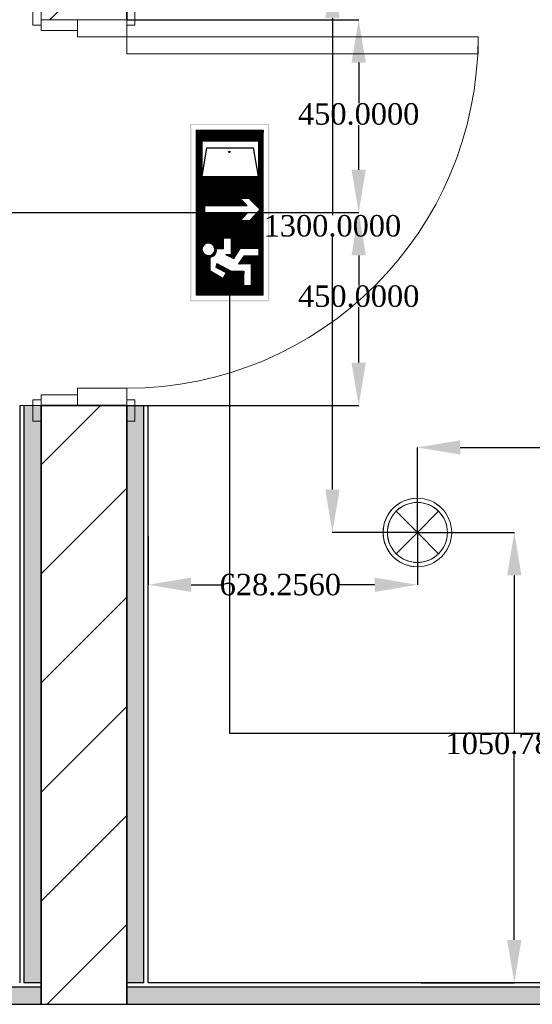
# Model space of a CAD drawing. Header units: inches. Extents: x -177438 to 34922, y -9538 to 55319.
# Tile 14 of 59: x -14709 to -13513, y 1392 to 3689. Entities that reach past the tile are written whole.
import ezdxf

# ---------------------------------------------------------------- set-up
doc = ezdxf.new("R2010")
doc.units = ezdxf.units.IN
doc.header["$MEASUREMENT"] = 0
for name, color, linetype in [('- ავარიული განათება', 7, 'Continuous'), ('- განათება', 7, 'Continuous'), ('New_Structural - Bearing', 7, 'Continuous'), ('Structural - Bearing', 7, 'Continuous')]:
    doc.layers.add(name, color=color, linetype=linetype)
for name, color, linetype, lineweight in [('Archicad Doors_Pen_No__1', 7, 'Continuous', 13), ('New_Structural - Bearing_Pen_No__1', 7, 'Continuous', 13), ('Structural - Bearing_Pen_No__27', 7, 'Continuous', 35)]:
    doc.layers.add(name, color=color, linetype=linetype, lineweight=lineweight)
for name, color, linetype, lineweight, true_color in [('New_Interior - Lamp_Pen_No__77', 7, 'Continuous', 20, 0xffeb28), ('New_Structural - Bearing_Pen_No__255', 7, 'Continuous', 13, 0xe8e8e8), ('New_Structural - Bearing_Pen_No__5', 7, 'Continuous', 25, 0x40a5ff)]:
    doc.layers.add(name, color=color, linetype=linetype, lineweight=lineweight, true_color=true_color)
doc.styles.get("Standard").update_dxf_attribs({"font": 'arial.ttf'})
doc.dimstyles.get("Standard").update_dxf_attribs({"dimtxt": 0.18, "dimasz": 0.18, "dimexe": 0.18, "dimexo": 0.0625, "dimgap": 0.09, "dimtad": 0, "dimtih": 1, "dimtoh": 1, "dimdec": 4, "dimzin": 0, "dimdsep": 46, "dimtxsty": 'Standard', "dimcen": 0.09, "dimadec": 0, "dimazin": 0, "dimtfac": 1, "dimtdec": 4, "dimtofl": 0, "dimtmove": 0, "dimatfit": 3, "dimfxl": 1, "dimtolj": 1, "dimtzin": 0, "dimarcsym": 0})
pattern_1 = [(45, (0, 0), (-127.2792, 127.2792), [])]

# ---------------------------------------------------------------- blocks, each defined once
blk = doc.blocks.new('Door')
at = {"layer": 'Archicad Doors_Pen_No__1', "color": 7, "linetype": 'Continuous', "lineweight": 13}
for p, q in [((370, 0), (370, 820)), ((370, 820), (410, 820)), ((410, 820), (410, 0)), ((-487, 0), (-487, 19)), ((-487, 19), (-437, 19)), ((-437, 0), (-487, 0)), ((-450, 0), (-487, 0)), ((-450, 0), (-487, 0)), ((-410, 0), (-450, 0)), ((-450, 0), (-450, -115)), ((-450, 0), (-450, -115)), ((-450, 0), (-450, -115)), ((-437, 19), (-437, 0)), ((-410, -115), (-410, 0)), ((410, 0), (370, 0)), ((450, 0), (410, 0)), ((410, 0), (410, -115)), ((437, 19), (487, 19)), ((437, 0), (437, 19)), ((487, 0), (437, 0)), ((450, -115), (450, 0)), ((450, 0), (450, -115)), ((450, 0), (450, -115)), ((450, 0), (487, 0)), ((450, 0), (487, 0)), ((487, 19), (487, 0)), ((-450, -200), (-450, -115)), ((-450, -115), (-425, -115)), ((-450, -115), (-410, -115)), ((-450, -115), (-450, -200)), ((-450, -115), (-450, -200)), ((-425, -115), (-425, -200)), ((410, -115), (450, -115)), ((425, -200), (425, -115)), ((425, -115), (450, -115)), ((450, -115), (450, -200)), ((450, -115), (450, -200)), ((450, -115), (450, -200)), ((-487, -219), (-487, -200)), ((-487, -200), (-437, -200)), ((-450, -200), (-487, -200)), ((-450, -200), (-487, -200)), ((-425, -200), (-450, -200)), ((-437, -200), (-437, -219)), ((450, -200), (425, -200)), ((437, -200), (487, -200)), ((437, -219), (437, -200)), ((450, -200), (487, -200)), ((450, -200), (487, -200)), ((487, -200), (487, -219)), ((-437, -219), (-487, -219)), ((487, -219), (437, -219))]:
    blk.add_line(p, q, dxfattribs=at)
blk.add_arc((410, 0), 820, 90, 180, dxfattribs=at)
blk = doc.blocks.new('Wall_12', base_point=(-45436.9, 26687.9))
at = {"layer": 'Structural - Bearing', "linetype": 'Continuous', "lineweight": 0, "true_color": 0x000000}
h = blk.add_hatch(dxfattribs=at)
h.set_pattern_fill('MASONRY_BLOCK', color=18, style=0, pattern_type=2)
h.set_pattern_definition(pattern_1)
h.paths.add_polyline_path([(-45436.9, 26687.9), (-45436.9, 24729.6), (-45236.9, 24729.6), (-45236.9, 26687.9)])
h = blk.add_hatch(dxfattribs=at)
h.set_pattern_fill('MASONRY_BLOCK', color=18, style=0, pattern_type=2)
h.set_pattern_definition(pattern_1)
h.paths.add_polyline_path([(-45436.9, 22482.5), (-45236.9, 22482.5), (-45236.9, 23829.6), (-45436.9, 23829.6)])
h = blk.add_hatch(dxfattribs=at)
h.set_pattern_fill('MASONRY_BLOCK', color=18, style=0, pattern_type=2)
h.set_pattern_definition(pattern_1)
h.paths.add_polyline_path([(-45236.9, 22482.5), (-45436.9, 22482.5), (-45436.9, 22472.5), (-45236.9, 22472.5)])
h = blk.add_hatch(dxfattribs=at)
h.set_pattern_fill('MASONRY_BLOCK', color=18, style=0, pattern_type=2)
h.set_pattern_definition(pattern_1)
h.paths.add_polyline_path([(-45236.9, 22472.5), (-45436.9, 22472.5), (-45436.9, 22432.5), (-45236.9, 22432.5)])
at = {"layer": 'New_Structural - Bearing_Pen_No__5', "color": 161, "linetype": 'Continuous', "lineweight": 25, "true_color": 0x40a5ff}
blk.add_line((-45436.9, 22432.5), (-45236.9, 22432.5), dxfattribs=at)
at = {"layer": 'Structural - Bearing_Pen_No__27', "color": 7, "linetype": 'Continuous', "lineweight": 35}
for p, q in [((-45436.9, 23829.6), (-45436.9, 23792.6)), ((-45351.9, 23829.6), (-45436.9, 23829.6)), ((-45236.9, 23829.6), (-45351.9, 23829.6)), ((-45236.9, 23829.6), (-45236.9, 23792.6)), ((-45436.9, 22482.5), (-45436.9, 22472.5)), ((-45436.9, 22472.5), (-45436.9, 22432.5)), ((-45236.9, 22472.5), (-45236.9, 22482.5)), ((-45236.9, 22432.5), (-45236.9, 22472.5))]:
    blk.add_line(p, q, dxfattribs=at)
at = {"layer": 'Structural - Bearing_Pen_No__27', "color": 7, "linetype": 'Continuous', "lineweight": 35, "flags": 128}
for points in [[(-45236.9, 24729.6), (-45236.9, 26687.9)], [(-45436.9, 23829.6), (-45436.9, 22482.5)], [(-45236.9, 22482.5), (-45236.9, 23829.6)]]:
    blk.add_lwpolyline(points, dxfattribs=at)
at = {"layer": 'Archicad Doors_Pen_No__1', "color": 7, "linetype": 'Continuous', "lineweight": 13, "xscale": -1, "zscale": 1000, "rotation": 270}
blk.add_blockref('Door', (-45236.9, 24279.6), dxfattribs=at)
blk = doc.blocks.new('Wall_25', base_point=(-40983.8, 22432.4))
at = {"layer": 'New_Structural - Bearing_Pen_No__255', "linetype": 'Continuous', "lineweight": 13, "true_color": 0xe8e8e8}
for points in [[(-45436.9, 22472.5), (-45893.3, 22472.5), (-45893.3, 22432.5), (-45436.9, 22432.5)], [(-45236.9, 22432.5), (-40983.8, 22432.4), (-40983.8, 22472.4), (-45236.9, 22472.5)]]:
    blk.add_hatch(color=254, dxfattribs=at).paths.add_polyline_path(points)
at = {"layer": 'New_Structural - Bearing_Pen_No__5', "color": 161, "linetype": 'Continuous', "lineweight": 25, "true_color": 0x40a5ff}
for p, q in [((-45436.9, 22472.5), (-45893.3, 22472.5)), ((-40983.8, 22472.4), (-45236.9, 22472.5))]:
    blk.add_line(p, q, dxfattribs=at)
at = {"layer": 'New_Structural - Bearing_Pen_No__5', "color": 161, "linetype": 'Continuous', "lineweight": 25, "true_color": 0x40a5ff, "flags": 128}
for points in [[(-45436.9, 22482.5), (-45476.9, 22482.5)], [(-45196.9, 22482.5), (-45236.9, 22482.5)], [(-40983.8, 22482.4), (-45186.9, 22482.5)], [(-45893.3, 22432.5), (-40983.8, 22432.4)]]:
    blk.add_lwpolyline(points, dxfattribs=at)
at = {"layer": 'Structural - Bearing_Pen_No__27', "color": 7, "linetype": 'Continuous', "lineweight": 35}
for p, q in [((-45436.9, 22482.5), (-45436.9, 22472.5)), ((-45436.9, 22472.5), (-45436.9, 22432.5)), ((-45236.9, 22472.5), (-45236.9, 22482.5)), ((-45236.9, 22432.5), (-45236.9, 22472.5))]:
    blk.add_line(p, q, dxfattribs=at)
blk = doc.blocks.new('Wall_26', base_point=(-45236.9, 22432.5))
at = {"layer": 'New_Structural - Bearing_Pen_No__255', "linetype": 'Continuous', "lineweight": 13, "true_color": 0xe8e8e8}
blk.add_hatch(color=254, dxfattribs=at).paths.add_polyline_path([(-45236.9, 23829.6), (-45236.9, 22482.5), (-45196.9, 22482.5), (-45196.9, 23829.6)])
at = {"layer": 'New_Structural - Bearing_Pen_No__1', "color": 7, "linetype": 'Continuous', "lineweight": 13, "flags": 128}
for points in [[(-45236.9, 23829.6), (-45196.9, 23829.6)], [(-45196.9, 23829.6), (-45186.9, 23829.6)], [(-45236.9, 22482.5), (-45196.9, 22482.5)]]:
    blk.add_lwpolyline(points, dxfattribs=at)
at = {"layer": 'New_Structural - Bearing_Pen_No__5', "color": 161, "linetype": 'Continuous', "lineweight": 25, "true_color": 0x40a5ff}
blk.add_line((-45196.9, 22482.5), (-45196.9, 23829.6), dxfattribs=at)
at = {"layer": 'New_Structural - Bearing_Pen_No__5', "color": 161, "linetype": 'Continuous', "lineweight": 25, "true_color": 0x40a5ff, "flags": 128}
for points in [[(-45236.9, 23829.6), (-45236.9, 22482.5)], [(-45186.9, 22482.5), (-45186.9, 23829.6)]]:
    blk.add_lwpolyline(points, dxfattribs=at)
blk = doc.blocks.new('Wall_42', base_point=(-45436.9, 22432.5))
at = {"layer": 'New_Structural - Bearing_Pen_No__255', "linetype": 'Continuous', "lineweight": 13, "true_color": 0xe8e8e8}
blk.add_hatch(color=254, dxfattribs=at).paths.add_polyline_path([(-45436.9, 22482.5), (-45436.9, 23829.6), (-45476.9, 23829.6), (-45476.9, 22482.5)])
at = {"layer": 'New_Structural - Bearing_Pen_No__1', "color": 7, "linetype": 'Continuous', "lineweight": 13, "flags": 128}
for points in [[(-45476.9, 23829.6), (-45486.9, 23829.6)], [(-45436.9, 23829.6), (-45476.9, 23829.6)], [(-45436.9, 22482.5), (-45476.9, 22482.5)]]:
    blk.add_lwpolyline(points, dxfattribs=at)
at = {"layer": 'New_Structural - Bearing_Pen_No__5', "color": 161, "linetype": 'Continuous', "lineweight": 25, "true_color": 0x40a5ff}
blk.add_line((-45476.9, 23829.6), (-45476.9, 22482.5), dxfattribs=at)
at = {"layer": 'New_Structural - Bearing_Pen_No__5', "color": 161, "linetype": 'Continuous', "lineweight": 25, "true_color": 0x40a5ff, "flags": 128}
for points in [[(-45486.9, 23829.6), (-45486.9, 22482.5)], [(-45436.9, 22482.5), (-45436.9, 23829.6)]]:
    blk.add_lwpolyline(points, dxfattribs=at)
blk = doc.blocks.new('Recessed Spot')
at = {"layer": 'New_Interior - Lamp_Pen_No__77', "color": 2, "linetype": 'Continuous', "lineweight": 20, "true_color": 0xffeb28}
for q in [(-49.5, 49.5), (49.5, 49.5), (-49.5, -49.5), (49.5, -49.5)]:
    blk.add_line((0, 0), q, dxfattribs=at)
at = {"layer": 'New_Interior - Lamp_Pen_No__77', "color": 2, "linetype": 'Continuous', "lineweight": 20, "true_color": 0xffeb28, "flags": 128}
blk.add_lwpolyline([(80, 0, 1), (-80, 0, 1)], format="xyb", close=True, dxfattribs=at)
at = {"layer": 'New_Interior - Lamp_Pen_No__77', "color": 2, "linetype": 'Continuous', "lineweight": 20, "true_color": 0xffeb28}
blk.add_circle((0, 0), 70, dxfattribs=at)
blk = doc.blocks.new('*D834')
at = {"layer": '- განათება', "color": 0, "lineweight": -2, "transparency": 16777216}
for p, q in [((-13781.1, 2492.5), (-13554.8, 2492.5)), ((-13555, 2392.5), (-13555, 2025.6)), ((-13555, 1541.8), (-13555, 1974.4)), ((-13772.3, 1441.8), (-13554.8, 1441.8))]:
    blk.add_line(p, q, dxfattribs=at)
at = {"layer": '- განათება', "color": 0, "transparency": 16777216}
for points in [[(-13571.7, 2392.5), (-13538.3, 2392.5), (-13555, 2492.5)], [(-13571.7, 1541.8), (-13538.3, 1541.8), (-13555, 1441.8)]]:
    blk.add_solid(points, dxfattribs=at)
at = {"layer": 'Defpoints', "color": 0, "transparency": 16777216}
for p in [(-13781.1, 2492.5), (-13772.4, 1441.8), (-13555, 1441.8)]:
    blk.add_point(p, dxfattribs=at)
at = {"layer": '- განათება', "color": 0, "transparency": 16777216, "insert": (-13555, 2000), "char_height": 50, "attachment_point": 5}
blk.add_mtext('\\A1;{\\fSylfaen|b0|i0|c0|p18;1050.7850}', dxfattribs=at)
blk = doc.blocks.new('*D835')
at = {"layer": '- განათება', "color": 0, "lineweight": -2, "transparency": 16777216}
for p, q in [((-14409.4, 2483.7), (-14409.4, 2370.3)), ((-13781.1, 2492.5), (-13781.1, 2370.3)), ((-14309.4, 2370.5), (-14234.9, 2370.5)), ((-13881.1, 2370.5), (-13967.1, 2370.5))]:
    blk.add_line(p, q, dxfattribs=at)
at = {"layer": '- განათება', "color": 0, "transparency": 16777216}
for points in [[(-14309.4, 2387.2), (-14309.4, 2353.8), (-14409.4, 2370.5)], [(-13881.1, 2387.2), (-13881.1, 2353.8), (-13781.1, 2370.5)]]:
    blk.add_solid(points, dxfattribs=at)
at = {"layer": 'Defpoints', "color": 0, "transparency": 16777216}
for p in [(-14409.4, 2483.8), (-13781.1, 2492.5), (-14409.4, 2370.5)]:
    blk.add_point(p, dxfattribs=at)
at = {"layer": '- განათება', "color": 0, "transparency": 16777216, "insert": (-14101, 2370.5), "char_height": 50, "attachment_point": 5}
blk.add_mtext('\\A1;{\\fSylfaen|b0|i0|c0|p18;628.2560}', dxfattribs=at)
blk = doc.blocks.new('*D838')
at = {"layer": '- განათება', "color": 0, "lineweight": -2, "transparency": 16777216}
for p, q in [((-13781.2, 3792.5), (-13979.7, 3792.5)), ((-13979.5, 3692.5), (-13979.5, 3233.1)), ((-13979.5, 2592.5), (-13979.5, 3181.8)), ((-13781.2, 2492.5), (-13979.7, 2492.5))]:
    blk.add_line(p, q, dxfattribs=at)
at = {"layer": '- განათება', "color": 0, "transparency": 16777216}
for points in [[(-13996.2, 3692.5), (-13962.8, 3692.5), (-13979.5, 3792.5)], [(-13996.2, 2592.5), (-13962.8, 2592.5), (-13979.5, 2492.5)]]:
    blk.add_solid(points, dxfattribs=at)
at = {"layer": 'Defpoints', "color": 0, "transparency": 16777216}
for p in [(-13781.1, 3792.5), (-13979.5, 2492.5), (-13781.1, 2492.5)]:
    blk.add_point(p, dxfattribs=at)
at = {"layer": '- განათება', "color": 0, "transparency": 16777216, "insert": (-13979.5, 3207.5), "char_height": 50, "attachment_point": 5}
blk.add_mtext('\\A1;{\\fSylfaen|b0|i0|c0|p18;1300.0000}', dxfattribs=at)
blk = doc.blocks.new('*D839')
at = {"layer": '- განათება', "color": 0, "lineweight": -2, "transparency": 16777216}
for p, q in [((-13781.1, 2492.6), (-13781.1, 2691.1)), ((-13681.1, 2690.9), (-13215.8, 2690.9)), ((-12581.1, 2690.9), (-12916.6, 2690.9)), ((-12481.1, 2492.6), (-12481.1, 2691.1))]:
    blk.add_line(p, q, dxfattribs=at)
at = {"layer": '- განათება', "color": 0, "transparency": 16777216}
for points in [[(-13681.1, 2707.6), (-13681.1, 2674.2), (-13781.1, 2690.9)], [(-12581.1, 2707.6), (-12581.1, 2674.2), (-12481.1, 2690.9)]]:
    blk.add_solid(points, dxfattribs=at)
at = {"layer": 'Defpoints', "color": 0, "transparency": 16777216}
for p in [(-13781.1, 2690.9), (-13781.1, 2492.5), (-12481.1, 2492.5)]:
    blk.add_point(p, dxfattribs=at)
at = {"layer": '- განათება', "color": 0, "transparency": 16777216, "insert": (-13066.2, 2690.9), "char_height": 50, "attachment_point": 5}
blk.add_mtext('\\A1;{\\fSylfaen|b0|i0|c0|p18;1300.0000}', dxfattribs=at)
blk = doc.blocks.new('AVARIULI GANATEBA')
at = {"layer": '- განათება', "color": 3, "linetype": 'Continuous', "lineweight": 20}
for q in [(-49.5, 49.5), (49.5, 49.5), (-49.5, -49.5), (49.5, -49.5)]:
    blk.add_line((0, 0), q, dxfattribs=at)
for major_axis, start_param, end_param in [((56.6, 56.6), 0.785398, 3.926991), ((-49.5, 49.5), 2.356194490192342, 8.639379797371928), ((56.6, 56.6), 3.926991, 7.068583)]:
    blk.add_ellipse((0, 0), major_axis=major_axis, ratio=1, start_param=start_param, end_param=end_param, dxfattribs=at)
blk = doc.blocks.new('სდა ას ა')
at = {"layer": '- ავარიული განათება', "linetype": 'Continuous', "lineweight": 35}
h = blk.add_hatch(color=7, dxfattribs=at)
h.paths.add_polyline_path([(-12220.6, -13157.4), (-13275.1, -13157.4), (-13275.1, -12686.6), (-12220.6, -12686.6)])
h.paths.add_polyline_path([(-13268.3, -13150.5), (-12227.8, -13150.5), (-12227.8, -12693.4), (-13268.3, -12693.4)], flags=0)
at = {"layer": '- ავარიული განათება'}
h = blk.add_hatch(dxfattribs=at)
h.set_pattern_fill('ANSI31', color=3)
h.paths.add_polyline_path([(-13238, -12723.2), (-13238, -13121.9), (-12257.5, -13121.9), (-12257.5, -12723.2)])
h.paths.add_polyline_path([(-13095, -12805.9), (-13013.1, -12805.9, 0.505536), (-12963.7, -12840), (-12963.7, -12885.4), (-12900.4, -12885.4), (-12900.4, -12930), (-12997.6, -12930), (-12997.6, -12898.6), (-13021.1, -12946.9), (-12960.8, -12983.7), (-12960.8, -13094.8), (-13004.2, -13094.8), (-13004.2, -13008.2), (-13052.2, -12975.3), (-13052.2, -13049), (-13181.9, -13049), (-13181.9, -13007.2), (-13096.3, -13007.2), (-13096.3, -12929), (-13051.6, -12845.7), (-13072, -12840.1), (-13104.9, -12902), (-13139.4, -12881.9)], flags=16)
h.paths.add_polyline_path([(-13003.3, -12795.6, -1), (-12928.8, -12795.6, -1)], flags=16)
h.paths.add_polyline_path([(-12751.5, -12773.6), (-12707, -12773.6), (-12707, -13025.8), (-12664.7, -12984.6), (-12664.7, -13039.8), (-12729.6, -13102.7), (-12795.2, -13042.4), (-12795.2, -12986.9), (-12751.5, -13026.2)], flags=16)
h.paths.add_polyline_path([(-12532.3, -12757.8), (-12323.1, -12757.8), (-12323.1, -13093), (-12532.3, -13093)], flags=16)
h.paths.add_polyline_path([(-12382.6, -12920.1, -1), (-12390.8, -12920.1, -1)], flags=0)
h = blk.add_hatch(color=256, dxfattribs=at)
h.dxf.hatch_style = 1
h.paths.add_polyline_path([(-12382.6, -12920.1, 1), (-12390.8, -12920.1, 1)])
at = {"layer": '- ავარიული განათება', "color": 7, "linetype": 'Continuous', "lineweight": 13}
for p, q in [((-13238, -13121.9), (-13238, -12723.2)), ((-13238, -12723.2), (-12257.5, -12723.2)), ((-12532.3, -12757.8), (-12323.1, -12757.8)), ((-12532.3, -13093), (-12532.3, -12757.8)), ((-12323.1, -12757.8), (-12323.1, -13093)), ((-12257.5, -12723.2), (-12257.5, -13121.9)), ((-13095, -12805.9), (-13139.4, -12881.9)), ((-13013.1, -12805.9), (-13095, -12805.9)), ((-12751.5, -13026.2), (-12751.5, -12773.6)), ((-12751.5, -12773.6), (-12707, -12773.6)), ((-12707, -12773.6), (-12707, -13025.8)), ((-13139.4, -12881.9), (-13104.9, -12902)), ((-13104.9, -12902), (-13072, -12840.1)), ((-13051.6, -12845.7), (-13096.3, -12929)), ((-13072, -12840.1), (-13051.6, -12845.7)), ((-12963.7, -12885.4), (-12963.7, -12840)), ((-13096.3, -12929), (-13096.3, -13007.2)), ((-13021.1, -12946.9), (-12997.6, -12898.6)), ((-12997.6, -12898.6), (-12997.6, -12930)), ((-12997.6, -12930), (-12900.4, -12930)), ((-12900.4, -12885.4), (-12963.7, -12885.4)), ((-12900.4, -12930), (-12900.4, -12885.4)), ((-13052.2, -13049), (-13052.2, -12975.3)), ((-13052.2, -12975.3), (-13004.2, -13008.2)), ((-12960.8, -12983.7), (-13021.1, -12946.9)), ((-12960.8, -13094.8), (-12960.8, -12983.7)), ((-12795.2, -13042.4), (-12795.2, -12986.9)), ((-12795.2, -12986.9), (-12751.5, -13026.2)), ((-12707, -13025.8), (-12664.7, -12984.6)), ((-12664.7, -12984.6), (-12664.7, -13039.8)), ((-13096.3, -13007.2), (-13181.9, -13007.2)), ((-13181.9, -13007.2), (-13181.9, -13049)), ((-13181.9, -13049), (-13052.2, -13049)), ((-13004.2, -13008.2), (-13004.2, -13094.8)), ((-12729.6, -13102.7), (-12795.2, -13042.4)), ((-12664.7, -13039.8), (-12729.6, -13102.7)), ((-13004.2, -13094.8), (-12960.8, -13094.8)), ((-12323.1, -13093), (-12532.3, -13093)), ((-12257.5, -13121.9), (-13238, -13121.9))]:
    blk.add_line(p, q, dxfattribs=at)
at = {"layer": '- ავარიული განათება'}
for p, q in [((-12532.3, -12757.8), (-12362, -12787.1)), ((-12362, -12787.1), (-12362, -13063.8)), ((-12532.3, -13093), (-12362, -13063.8))]:
    blk.add_line(p, q, dxfattribs=at)
blk.add_circle((-12386.7, -12920.1), 4.13, dxfattribs=at)
at = {"layer": '- ავარიული განათება', "color": 7, "linetype": 'Continuous', "lineweight": 13}
for centre, start, end in [((-12966, -12795.6), 360, 180), ((-12975.9, -12804.8), 181.79553, 289.06844), ((-12966, -12795.6), 180, 0)]:
    blk.add_arc(centre, 37.2, start, end, dxfattribs=at)
blk = doc.blocks.new('*D1118')
at = {"layer": '- ავარიული განათება', "color": 0, "lineweight": -2, "transparency": 16777216}
for p, q in [((-14459.3, 3688.9), (-13918, 3688.9)), ((-13918.2, 3588.9), (-13918.2, 3494.1)), ((-13918.2, 3338.9), (-13918.2, 3442.9)), ((-14297.2, 3238.9), (-13918, 3238.9))]:
    blk.add_line(p, q, dxfattribs=at)
at = {"layer": '- ავარიული განათება', "color": 0, "transparency": 16777216}
for points in [[(-13934.9, 3588.9), (-13901.5, 3588.9), (-13918.2, 3688.9)], [(-13934.9, 3338.9), (-13901.5, 3338.9), (-13918.2, 3238.9)]]:
    blk.add_solid(points, dxfattribs=at)
at = {"layer": 'Defpoints', "color": 0, "transparency": 16777216}
for p in [(-14459.4, 3688.9), (-13918.2, 3688.9), (-14297.3, 3238.9)]:
    blk.add_point(p, dxfattribs=at)
at = {"layer": '- ავარიული განათება', "color": 0, "transparency": 16777216, "insert": (-13918.2, 3468.5), "char_height": 50, "attachment_point": 5}
blk.add_mtext('\\A1;{\\fSylfaen|b0|i0|c0|p18;450.0000}', dxfattribs=at)
blk = doc.blocks.new('*D1134')
at = {"layer": '- ავარიული განათება', "color": 0, "lineweight": -2, "transparency": 16777216}
for p, q in [((-14297.2, 3238.9), (-13918, 3238.9)), ((-13918.2, 3138.9), (-13918.2, 3069)), ((-13918.2, 2888.9), (-13918.2, 3017.8)), ((-14459.3, 2788.9), (-13918, 2788.9))]:
    blk.add_line(p, q, dxfattribs=at)
at = {"layer": '- ავარიული განათება', "color": 0, "transparency": 16777216}
for points in [[(-13934.9, 3138.9), (-13901.5, 3138.9), (-13918.2, 3238.9)], [(-13934.9, 2888.9), (-13901.5, 2888.9), (-13918.2, 2788.9)]]:
    blk.add_solid(points, dxfattribs=at)
at = {"layer": 'Defpoints', "color": 0, "transparency": 16777216}
for p in [(-14297.3, 3238.9), (-13918.2, 3238.9), (-14459.4, 2788.9)]:
    blk.add_point(p, dxfattribs=at)
at = {"layer": '- ავარიული განათება', "color": 0, "transparency": 16777216, "insert": (-13918.2, 3043.4), "char_height": 50, "attachment_point": 5}
blk.add_mtext('\\A1;{\\fSylfaen|b0|i0|c0|p18;450.0000}', dxfattribs=at)

msp = doc.modelspace()

# ---------------------------------------------------------------- linework, layer by layer
at = {"layer": '- ავარიული განათება', "color": 3}
for points in [[(-15374.57726, 1587.58685), (-14879.60565, 1587.58685), (-14879.60565, 3238.85922), (-14297.28315, 3238.85922)], [(-9234.9423, 2023.58056), (-14219.08592, 2023.58056), (-14219.08592, 3095.83908)]]:
    msp.add_lwpolyline(points, dxfattribs=at)

# ---------------------------------------------------------------- block references
at = {"layer": '- ავარიული განათება', "xscale": 0.3922730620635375, "yscale": 0.3922730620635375, "zscale": 0.3922730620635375, "rotation": 90}
msp.add_blockref('სდა ას ა', (-19288.25011, 8239.4606), dxfattribs=at)
at = {"layer": '- განათება', "color": 1}
msp.add_blockref('AVARIULI GANATEBA', (-13781.14961, 2492.53794), dxfattribs=at)
at = {"layer": '- განათება', "color": 2, "linetype": 'Continuous', "lineweight": 20, "true_color": 0xffeb28, "zscale": 1000}
msp.add_blockref('Recessed Spot', (-13781.14961, 2492.53794), dxfattribs=at)
at = {"layer": 'New_Structural - Bearing', "color": 7, "lineweight": 35}
for name, p in [('Wall_42', (-14659.40565, 1391.75675)), ('Wall_26', (-14459.40565, 1391.75589)), ('Wall_25', (-10206.28398, 1391.73756))]:
    msp.add_blockref(name, p, dxfattribs=at)
at = {"layer": 'Structural - Bearing', "color": 7, "lineweight": 35}
msp.add_blockref('Wall_12', (-14659.40565, 5647.19736), dxfattribs=at)

# ---------------------------------------------------------------- dimensions: what is measured, and where the dimension line sits
at = {"layer": '- ავარიული განათება', "color": 1}
for base, p1, p2, picture, middle in [((-13918.19468, 3688.8592), (-14297.28315, 3238.85922), (-14459.40565, 3688.8592), '*D1118', (-13918.19468, 3468.5)), ((-13918.19468, 3238.85922), (-14459.40565, 2788.85921), (-14297.28315, 3238.85922), '*D1134', (-13918.19468, 3043.39319))]:
    dim = msp.add_linear_dim(base=base, p1=p1, p2=p2, angle=90, text='{\\fSylfaen|b0|i0|c0|p18;<>}', dimstyle='Standard', override={"dimtxt": 50, "dimasz": 100}, dxfattribs=at)
    dim.commit()
    dim.dimension.update_dxf_attribs({"geometry": picture, "text_midpoint": middle, "dimtype": 160})
at = {"layer": '- განათება', "color": 1}
for base, p1, p2, angle, picture, middle in [((-13979.5, 2492.53794), (-13781.14961, 3792.53794), (-13781.14961, 2492.53794), 270, '*D838', (-13979.5, 3207.47795)), ((-13781.14961, 2690.88833), (-12481.14961, 2492.53794), (-13781.14961, 2492.53794), 180, '*D839', (-13066.20959, 2690.88833)), ((-14409.40565, 2370.5), (-13781.14961, 2492.53794), (-14409.40565, 2483.7964), 180, '*D835', (-14101, 2370.5)), ((-13555, 1441.75293), (-13781.14961, 2492.53794), (-13772.40925, 1441.75293), 270, '*D834', (-13555, 2000))]:
    dim = msp.add_linear_dim(base=base, p1=p1, p2=p2, angle=angle, text='{\\fSylfaen|b0|i0|c0|p18;<>}', dimstyle='Standard', override={"dimtxt": 50, "dimasz": 100}, dxfattribs=at)
    dim.commit()
    dim.dimension.update_dxf_attribs({"geometry": picture, "text_midpoint": middle, "dimtype": 160})

doc.saveas('drawing.dxf')
